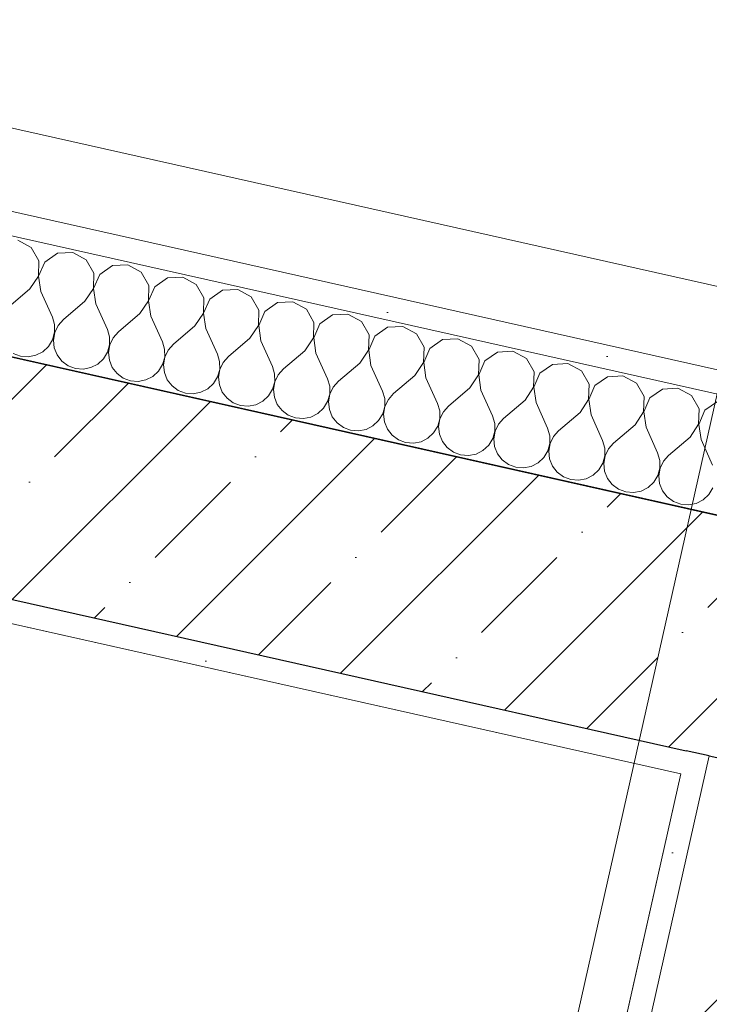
# Model space of a CAD drawing. Header units: millimetres. Extents: x -6990773 to -6682839, y 6117771 to 6220266.
# Tile 79 of 154: x -6942302 to -6941720, y 6146479 to 6147311. Entities that reach past the tile are written whole.
import ezdxf

# ---------------------------------------------------------------- set-up
doc = ezdxf.new("R2010")
doc.units = ezdxf.units.MM
doc.header["$MEASUREMENT"] = 0
for name, color, linetype, lineweight in [('0_Ном._пера__120', 7, 'Continuous', 0), ('АР-Стены_внешние_.АР_Ном._пера__1', 7, 'Continuous', 30), ('АР-Стены_внутренние_пилоны.АР_Ном._пера__1', 7, 'Continuous', 30), ('АР-Стены_Перегородки_межквартирные_200.АР_Ном._пера__1', 7, 'Continuous', 15), ('АР-Чертеж-Размеры.АР_Ном._пера__1', 7, 'Continuous', 0)]:
    doc.layers.add(name, color=color, linetype=linetype, lineweight=lineweight)
for name, color, linetype in [('S - МОП.АР', 7, 'Continuous'), ('АР-Стены_внутренние_пилоны.АР', 7, 'Continuous'), ('АР-Стены_Перегородки_межквартирные_200.АР', 7, 'Continuous'), ('АР-Чертеж-Размеры.АР', 7, 'Continuous')]:
    doc.layers.add(name, color=color, linetype=linetype)
doc.styles.add('РЎР“Р•РќР•Р\xa0Р\x98Р\xa0_РЎРўР\x98Р›Р¬_4', font='GOTHIC.TTF')
doc.dimstyles.new('СГЕНЕРИР_СТИЛЬ__8', dxfattribs={"dimtxt": 150, "dimasz": 237.5, "dimexe": 0.18, "dimexo": 0.0625, "dimgap": 0, "dimtad": 1, "dimdec": 0, "dimzin": 0, "dimdsep": 46, "dimtxsty": 'РЎР“Р•РќР•Р\xa0Р\x98Р\xa0_РЎРўР\x98Р›Р¬_4', "dimblk": 'ARROWHEAD_6', "dimblk1": 'ARROWHEAD_6', "dimblk2": 'ARROWHEAD_6', "dimcen": 0.09, "dimse1": 1, "dimse2": 1, "dimclrd": 7, "dimclre": 7, "dimclrt": 7, "dimazin": 0, "dimtfac": 1, "dimtdec": 4, "dimtmove": 2, "dimatfit": 3, "dimfxl": 1, "dimtolj": 1, "dimtzin": 0, "dimarcsym": 0})
pattern_1 = [(45, (-6338927.19, 6563027.8), (-111.369318, 111.369318), [0, -105, 0, -157.5]), (110, (-6338577.19, 6563027.8), (148.001588, 53.868173), [0, -77, 0, -133])]
pattern_2 = [(45, (-6338927.19, 6562677.8), (-84.852814, 84.852814), []), (45, (-6338969.62, 6562720.22), (-84.852814, 84.852814), [90, -30, 0, -30])]

# ---------------------------------------------------------------- blocks, each defined once
blk = doc.blocks.new('Стена_108_1', base_point=(-6941897.63, 6145442.2))
at = {"layer": 'АР-Стены_Перегородки_межквартирные_200.АР', "linetype": 'Continuous', "lineweight": 0, "true_color": 0x000000}
h = blk.add_hatch(dxfattribs=at)
h.set_pattern_fill('ШТУКАТУРКА__ГИПС_01_0001', color=18, style=0, pattern_type=2)
h.set_pattern_definition(pattern_1)
h.paths.add_polyline_path([(-6941739.66, 6146693.18), (-6941744.04, 6146673.66), (-6941720.15, 6146688.8)])
h = blk.add_hatch(dxfattribs=at)
h.set_pattern_fill('БЛОКИ_БЕТОННЫЕ_ЭФФЕКТИВН_78', color=18, style=0, pattern_type=2)
h.set_pattern_definition([(45, (-6338927.19, 6562677.8), (-127.279217, 127.279217), [])])
h.paths.add_polyline_path([(-6941778.15, 6145517.86), (-6941525.01, 6146644.97), (-6941720.15, 6146688.8), (-6941973.29, 6145561.69)])
h = blk.add_hatch(dxfattribs=at)
h.set_pattern_fill('ШТУКАТУРКА__ГИПС_01_0001', color=18, style=0, pattern_type=2)
h.set_pattern_definition(pattern_1)
h.paths.add_polyline_path([(-6941744.04, 6146673.66), (-6941724.53, 6146669.28), (-6941720.15, 6146688.8)])
h = blk.add_hatch(dxfattribs=at)
h.set_pattern_fill('ШТУКАТУРКА__ГИПС_01_0001', color=18, style=0, pattern_type=2)
h.set_pattern_definition(pattern_1)
h.paths.add_polyline_path([(-6941744.04, 6146673.66), (-6942036.63, 6145370.93), (-6942017.12, 6145366.55), (-6941724.53, 6146669.28)])
at = {"layer": 'АР-Стены_внутренние_пилоны.АР_Ном._пера__1', "color": 7, "linetype": 'Continuous', "lineweight": 30}
blk.add_line((-6941720.15, 6146688.8), (-6941739.66, 6146693.18), dxfattribs=at)
at = {"layer": 'АР-Стены_Перегородки_межквартирные_200.АР_Ном._пера__1', "color": 7, "linetype": 'Continuous', "lineweight": 15}
blk.add_line((-6941720.15, 6146688.8), (-6941973.29, 6145561.69), dxfattribs=at)
at = {"layer": 'АР-Стены_Перегородки_межквартирные_200.АР_Ном._пера__1', "color": 7, "linetype": 'Continuous', "lineweight": 30}
blk.add_line((-6941720.15, 6146688.8), (-6941525.01, 6146644.97), dxfattribs=at)
at = {"layer": 'АР-Стены_Перегородки_межквартирные_200.АР_Ном._пера__1', "color": 7, "linetype": 'Continuous', "lineweight": 0, "flags": 128}
blk.add_lwpolyline([(-6941744.04, 6146673.66), (-6942036.63, 6145370.93)], dxfattribs=at)
blk = doc.blocks.new('Стена_123_1', base_point=(-6944532.34, 6147422.86))
at = {"layer": 'АР-Стены_внутренние_пилоны.АР', "linetype": 'Continuous', "lineweight": 0, "true_color": 0x000000}
h = blk.add_hatch(dxfattribs=at)
h.set_pattern_fill('ЖЕЛЕЗОБЕТОН__PROJECT__0001', color=18, style=0, pattern_type=2)
h.set_pattern_definition(pattern_2)
h.paths.add_polyline_path([(-6944554.25, 6147325.29), (-6941720.15, 6146688.8), (-6941481.18, 6146840.11), (-6944510.42, 6147520.43)])
h = blk.add_hatch(dxfattribs=at)
h.set_pattern_fill('ШТУКАТУРКА__ГИПС_01_0001', color=18, style=0, pattern_type=2)
h.set_pattern_definition(pattern_1)
h.paths.add_polyline_path([(-6941739.66, 6146693.18), (-6944554.25, 6147325.29), (-6944558.63, 6147305.77), (-6941744.04, 6146673.66)])
at = {"layer": 'АР-Стены_внутренние_пилоны.АР_Ном._пера__1', "color": 7, "linetype": 'Continuous', "lineweight": 30}
for p in [(-6944554.25, 6147325.29), (-6941720.15, 6146688.8)]:
    blk.add_line(p, (-6941739.66, 6146693.18), dxfattribs=at)
at = {"layer": 'АР-Стены_внутренние_пилоны.АР_Ном._пера__1', "color": 7, "linetype": 'Continuous', "lineweight": 30, "flags": 128}
blk.add_lwpolyline([(-6941481.18, 6146840.11), (-6944510.42, 6147520.43)], dxfattribs=at)
at = {"layer": 'АР-Стены_внутренние_пилоны.АР_Ном._пера__1', "color": 7, "linetype": 'Continuous', "lineweight": 0, "flags": 128}
blk.add_lwpolyline([(-6944558.63, 6147305.77), (-6941744.04, 6146673.66)], dxfattribs=at)
blk = doc.blocks.new('Стена_128_1', base_point=(-6941600.66, 6146764.45))
at = {"layer": 'АР-Стены_внутренние_пилоны.АР', "linetype": 'Continuous', "lineweight": 0, "true_color": 0x000000}
h = blk.add_hatch(dxfattribs=at)
h.set_pattern_fill('ЖЕЛЕЗОБЕТОН__PROJECT__0001', color=18, style=0, pattern_type=2)
h.set_pattern_definition(pattern_2)
h.paths.add_polyline_path([(-6941720.15, 6146688.8), (-6941525.01, 6146644.97), (-6941481.18, 6146840.11)])
h = blk.add_hatch(dxfattribs=at)
h.set_pattern_fill('ЖЕЛЕЗОБЕТОН__PROJECT__0001', color=18, style=0, pattern_type=2)
h.set_pattern_definition(pattern_2)
h.paths.add_polyline_path([(-6941525.01, 6146644.97), (-6940842.25, 6146491.64), (-6940817.94, 6146691.16), (-6941481.18, 6146840.11)])
h = blk.add_hatch(dxfattribs=at)
h.set_pattern_fill('ЖЕЛЕЗОБЕТОН__PROJECT__0001', color=18, style=0, pattern_type=2)
h.set_pattern_definition(pattern_2)
h.paths.add_polyline_path([(-6940817.94, 6146691.16), (-6940839.85, 6146593.59), (-6940820.34, 6146589.2), (-6940798.42, 6146686.77)])
at = {"layer": 'АР-Стены_внешние_.АР_Ном._пера__1', "color": 7, "linetype": 'Continuous', "lineweight": 30}
blk.add_line((-6940798.42, 6146686.77), (-6940817.94, 6146691.16), dxfattribs=at)
at = {"layer": 'АР-Стены_внутренние_пилоны.АР_Ном._пера__1', "color": 7, "linetype": 'Continuous', "lineweight": 30, "flags": 128}
for points in [[(-6940817.94, 6146691.16), (-6941481.18, 6146840.11)], [(-6941525.01, 6146644.97), (-6940842.25, 6146491.64)]]:
    blk.add_lwpolyline(points, dxfattribs=at)
at = {"layer": 'АР-Стены_Перегородки_межквартирные_200.АР_Ном._пера__1', "color": 7, "linetype": 'Continuous', "lineweight": 30}
blk.add_line((-6941720.15, 6146688.8), (-6941525.01, 6146644.97), dxfattribs=at)
blk.add_point((-6941481.18, 6146840.11), dxfattribs=at)
blk = doc.blocks.new('*D421', base_point=(-6338927.19, 6562677.79))
at = {"layer": 'АР-Чертеж-Размеры.АР_Ном._пера__1', "color": 7, "linetype": 'Continuous', "lineweight": 0, "transparency": 16777216}
for p, q in [((-6943826.96, 6147333.65), (-6943868.05, 6147150.71)), ((-6943773.48, 6147001.35), (-6943962.62, 6147300.06)), ((-6944096.73, 6147202.07), (-6943639.37, 6147099.35)), ((-6943868.05, 6147150.71), (-6945393.2, 6140360.06)), ((-6945487.77, 6140509.41), (-6945298.63, 6140210.7)), ((-6945621.87, 6140411.42), (-6945164.52, 6140308.7)), ((-6945393.2, 6140360.06), (-6945434.28, 6140177.11))]:
    blk.add_line(p, q, dxfattribs=at)
at = {"layer": 'АР-Чертеж-Размеры.АР_Ном._пера__1', "color": 7, "lineweight": 0, "transparency": 16777216, "insert": (-6944595.86, 6144047.08), "char_height": 150, "attachment_point": 7, "rotation": 77.34172, "style": 'РЎР“Р•РќР•Р\xa0Р\x98Р\xa0_РЎРўР\x98Р›Р¬_4'}
blk.add_mtext('\\A1;{\\pql;\\fCentury Gothic|b0|i0|c204|p0;\\W1.000000;6\xa0960}', dxfattribs=at)
blk = doc.blocks.new('ARROWHEAD_6')
at = {"color": 0, "linetype": 'Continuous', "lineweight": 0}
for p, q in [((-0.5, -0.5), (0.5, 0.5)), ((0, 0), (-1, 0))]:
    blk.add_line(p, q, dxfattribs=at)
blk = doc.blocks.new('*X468', base_point=(-6338927.19, 6562677.79))
at = {"layer": 'АР-Стены_внутренние_пилоны.АР_Ном._пера__1', "color": 7, "linetype": 'Continuous', "lineweight": 0}
for p, q in [((-6942292.72, 6147118.65), (-6942304.15, 6147124.87)), ((-6942286.26, 6147107.36), (-6942292.72, 6147118.65)), ((-6942286.7, 6147094.35), (-6942286.26, 6147107.36)), ((-6942270.68, 6147113.7), (-6942281.35, 6147106.26)), ((-6942257.69, 6147114.43), (-6942270.68, 6147113.7)), ((-6942246.26, 6147108.22), (-6942257.69, 6147114.43)), ((-6942239.8, 6147096.92), (-6942246.26, 6147108.22)), ((-6942281.35, 6147106.26), (-6942286.51, 6147094.31)), ((-6942224.22, 6147103.27), (-6942234.89, 6147095.82)), ((-6942211.23, 6147104), (-6942224.22, 6147103.27)), ((-6942199.79, 6147097.78), (-6942211.23, 6147104)), ((-6942293.91, 6147083.52), (-6942286.7, 6147094.35)), ((-6942286.51, 6147094.31), (-6942284.62, 6147081.44)), ((-6942240.24, 6147083.92), (-6942239.8, 6147096.92)), ((-6942234.89, 6147095.82), (-6942240.05, 6147083.87)), ((-6942193.33, 6147086.49), (-6942199.79, 6147097.78)), ((-6942177.76, 6147092.83), (-6942188.43, 6147085.38)), ((-6942164.77, 6147093.56), (-6942177.76, 6147092.83)), ((-6942153.33, 6147087.35), (-6942164.77, 6147093.56)), ((-6942293.91, 6147083.52), (-6942312.03, 6147068.07)), ((-6942247.45, 6147073.09), (-6942240.24, 6147083.92)), ((-6942240.05, 6147083.87), (-6942238.16, 6147071)), ((-6942193.78, 6147073.48), (-6942193.33, 6147086.49)), ((-6942188.43, 6147085.38), (-6942193.59, 6147073.44)), ((-6942146.87, 6147076.05), (-6942153.33, 6147087.35)), ((-6942131.3, 6147082.4), (-6942141.97, 6147074.95)), ((-6942118.3, 6147083.12), (-6942131.3, 6147082.4)), ((-6942106.87, 6147076.91), (-6942118.3, 6147083.12)), ((-6942284.62, 6147081.44), (-6942274.86, 6147059.72)), ((-6942147.32, 6147063.05), (-6942146.87, 6147076.05)), ((-6942141.97, 6147074.95), (-6942147.13, 6147063)), ((-6942100.41, 6147065.62), (-6942106.87, 6147076.91)), ((-6942247.45, 6147073.09), (-6942265.57, 6147057.63)), ((-6942238.16, 6147071), (-6942228.4, 6147049.28)), ((-6942200.99, 6147062.65), (-6942193.78, 6147073.48)), ((-6942193.59, 6147073.44), (-6942191.7, 6147060.56)), ((-6942100.85, 6147052.61), (-6942100.41, 6147065.62)), ((-6942084.84, 6147071.96), (-6942095.51, 6147064.51)), ((-6942071.84, 6147072.69), (-6942084.84, 6147071.96)), ((-6942060.41, 6147066.48), (-6942071.84, 6147072.69)), ((-6942053.95, 6147055.18), (-6942060.41, 6147066.48)), ((-6942273.02, 6147053.41), (-6942274.86, 6147059.72)), ((-6942265.57, 6147057.63), (-6942269.93, 6147052.72)), ((-6942200.99, 6147062.65), (-6942219.1, 6147047.2)), ((-6942191.7, 6147060.56), (-6942181.94, 6147038.85)), ((-6942154.53, 6147052.22), (-6942147.32, 6147063.05)), ((-6942147.13, 6147063), (-6942145.24, 6147050.13)), ((-6942095.51, 6147064.51), (-6942100.67, 6147052.57)), ((-6942038.37, 6147061.53), (-6942049.04, 6147054.08)), ((-6942025.38, 6147062.25), (-6942038.37, 6147061.53)), ((-6942013.95, 6147056.04), (-6942025.38, 6147062.25)), ((-6942272.97, 6147046.85), (-6942273.02, 6147053.41)), ((-6942269.93, 6147052.72), (-6942272.78, 6147046.8)), ((-6942226.55, 6147042.98), (-6942228.4, 6147049.28)), ((-6942154.53, 6147052.22), (-6942172.64, 6147036.76)), ((-6942145.24, 6147050.13), (-6942135.47, 6147028.41)), ((-6942108.07, 6147041.78), (-6942100.85, 6147052.61)), ((-6942100.67, 6147052.57), (-6942098.78, 6147039.69)), ((-6942054.39, 6147042.17), (-6942053.95, 6147055.18)), ((-6942049.04, 6147054.08), (-6942054.21, 6147042.13)), ((-6942007.49, 6147044.74), (-6942013.95, 6147056.04)), ((-6941991.91, 6147051.09), (-6942002.58, 6147043.64)), ((-6941978.92, 6147051.82), (-6941991.91, 6147051.09)), ((-6941967.49, 6147045.6), (-6941978.92, 6147051.82)), ((-6942278.13, 6147034.9), (-6942274.72, 6147040.51)), ((-6942274.72, 6147040.51), (-6942272.97, 6147046.85)), ((-6942272.78, 6147046.8), (-6942273.91, 6147040.33)), ((-6942226.51, 6147036.41), (-6942226.55, 6147042.98)), ((-6942223.47, 6147042.29), (-6942226.32, 6147036.37)), ((-6942219.1, 6147047.2), (-6942223.47, 6147042.29)), ((-6942108.07, 6147041.78), (-6942126.18, 6147026.33)), ((-6942061.61, 6147031.34), (-6942054.39, 6147042.17)), ((-6942054.21, 6147042.13), (-6942052.31, 6147029.26)), ((-6942007.93, 6147031.74), (-6942007.49, 6147044.74)), ((-6942002.58, 6147043.64), (-6942007.74, 6147031.7)), ((-6941961.03, 6147034.31), (-6941967.49, 6147045.6)), ((-6941945.45, 6147040.66), (-6941956.12, 6147033.21)), ((-6941932.46, 6147041.38), (-6941945.45, 6147040.66)), ((-6941921.02, 6147035.17), (-6941932.46, 6147041.38)), ((-6942282.95, 6147030.43), (-6942278.13, 6147034.9)), ((-6942273.91, 6147040.33), (-6942273.22, 6147033.8)), ((-6942273.22, 6147033.8), (-6942270.78, 6147027.7)), ((-6942228.25, 6147030.08), (-6942226.51, 6147036.41)), ((-6942226.32, 6147036.37), (-6942227.45, 6147029.9)), ((-6942180.09, 6147032.54), (-6942181.94, 6147038.85)), ((-6942180.04, 6147025.97), (-6942180.09, 6147032.54)), ((-6942172.64, 6147036.76), (-6942177, 6147031.85)), ((-6942098.78, 6147039.69), (-6942089.01, 6147017.98)), ((-6941961.47, 6147021.3), (-6941961.03, 6147034.31)), ((-6941956.12, 6147033.21), (-6941961.28, 6147021.26)), ((-6941914.56, 6147023.87), (-6941921.02, 6147035.17)), ((-6942307.94, 6147029.04), (-6942301.79, 6147026.73)), ((-6942301.79, 6147026.73), (-6942295.24, 6147026.18)), ((-6942295.24, 6147026.18), (-6942288.8, 6147027.45)), ((-6942288.8, 6147027.45), (-6942282.95, 6147030.43)), ((-6942270.78, 6147027.7), (-6942266.76, 6147022.5)), ((-6942236.48, 6147020), (-6942231.67, 6147024.46)), ((-6942231.67, 6147024.46), (-6942228.25, 6147030.08)), ((-6942227.45, 6147029.9), (-6942226.76, 6147023.36)), ((-6942181.79, 6147019.64), (-6942180.04, 6147025.97)), ((-6942179.86, 6147025.93), (-6942180.98, 6147019.46)), ((-6942177, 6147031.85), (-6942179.86, 6147025.93)), ((-6942133.63, 6147022.11), (-6942135.47, 6147028.41)), ((-6942126.18, 6147026.33), (-6942130.54, 6147021.41)), ((-6942061.61, 6147031.34), (-6942079.72, 6147015.89)), ((-6942052.31, 6147029.26), (-6942042.55, 6147007.54)), ((-6942015.15, 6147020.91), (-6942007.93, 6147031.74)), ((-6942007.74, 6147031.7), (-6942005.85, 6147018.82)), ((-6941915.01, 6147010.87), (-6941914.56, 6147023.87)), ((-6941898.99, 6147030.22), (-6941909.66, 6147022.77)), ((-6941886, 6147030.95), (-6941898.99, 6147030.22)), ((-6941874.56, 6147024.73), (-6941886, 6147030.95)), ((-6941868.1, 6147013.44), (-6941874.56, 6147024.73)), ((-6942266.76, 6147022.5), (-6942261.48, 6147018.6)), ((-6942261.48, 6147018.6), (-6942255.33, 6147016.29)), ((-6942255.33, 6147016.29), (-6942248.78, 6147015.75)), ((-6942248.78, 6147015.75), (-6942242.34, 6147017.02)), ((-6942242.34, 6147017.02), (-6942236.48, 6147020)), ((-6942226.76, 6147023.36), (-6942224.32, 6147017.26)), ((-6942224.32, 6147017.26), (-6942220.3, 6147012.07)), ((-6942185.21, 6147014.03), (-6942181.79, 6147019.64)), ((-6942180.98, 6147019.46), (-6942180.3, 6147012.93)), ((-6942135.33, 6147009.21), (-6942133.58, 6147015.54)), ((-6942133.4, 6147015.5), (-6942134.52, 6147009.03)), ((-6942133.58, 6147015.54), (-6942133.63, 6147022.11)), ((-6942130.54, 6147021.41), (-6942133.4, 6147015.5)), ((-6942087.17, 6147011.67), (-6942089.01, 6147017.98)), ((-6942079.72, 6147015.89), (-6942084.08, 6147010.98)), ((-6942015.15, 6147020.91), (-6942033.26, 6147005.46)), ((-6942005.85, 6147018.82), (-6941996.09, 6146997.11)), ((-6941968.68, 6147010.47), (-6941961.47, 6147021.3)), ((-6941961.28, 6147021.26), (-6941959.39, 6147008.39)), ((-6941909.66, 6147022.77), (-6941914.82, 6147010.83)), ((-6941852.53, 6147019.78), (-6941863.2, 6147012.34)), ((-6941839.54, 6147020.51), (-6941852.53, 6147019.78)), ((-6941828.1, 6147014.3), (-6941839.54, 6147020.51)), ((-6942220.3, 6147012.07), (-6942215.02, 6147008.16)), ((-6942215.02, 6147008.16), (-6942208.87, 6147005.85)), ((-6942195.88, 6147006.58), (-6942190.02, 6147009.56)), ((-6942190.02, 6147009.56), (-6942185.21, 6147014.03)), ((-6942180.3, 6147012.93), (-6942177.86, 6147006.83)), ((-6942138.74, 6147003.59), (-6942135.33, 6147009.21)), ((-6942134.52, 6147009.03), (-6942133.84, 6147002.49)), ((-6942087.12, 6147005.1), (-6942087.17, 6147011.67)), ((-6942084.08, 6147010.98), (-6942086.93, 6147005.06)), ((-6942040.71, 6147001.24), (-6942042.55, 6147007.54)), ((-6941968.68, 6147010.47), (-6941986.8, 6146995.02)), ((-6941959.39, 6147008.39), (-6941949.63, 6146986.67)), ((-6941922.22, 6147000.04), (-6941915.01, 6147010.87)), ((-6941914.82, 6147010.83), (-6941912.93, 6146997.95)), ((-6941868.55, 6147000.43), (-6941868.1, 6147013.44)), ((-6941863.2, 6147012.34), (-6941868.36, 6147000.39)), ((-6941821.64, 6147003), (-6941828.1, 6147014.3)), ((-6941806.07, 6147009.35), (-6941816.74, 6147001.9)), ((-6941793.07, 6147010.07), (-6941806.07, 6147009.35)), ((-6941781.64, 6147003.86), (-6941793.07, 6147010.07)), ((-6942208.87, 6147005.85), (-6942202.32, 6147005.31)), ((-6942202.32, 6147005.31), (-6942195.88, 6147006.58)), ((-6942177.86, 6147006.83), (-6942173.84, 6147001.63)), ((-6942173.84, 6147001.63), (-6942168.56, 6146997.73)), ((-6942149.41, 6146996.14), (-6942143.56, 6146999.13)), ((-6942143.56, 6146999.13), (-6942138.74, 6147003.59)), ((-6942133.84, 6147002.49), (-6942131.4, 6146996.39)), ((-6942088.87, 6146998.77), (-6942087.12, 6147005.1)), ((-6942086.93, 6147005.06), (-6942088.06, 6146998.59)), ((-6942040.66, 6146994.67), (-6942040.71, 6147001.24)), ((-6942037.62, 6147000.54), (-6942040.47, 6146994.63)), ((-6942033.26, 6147005.46), (-6942037.62, 6147000.54)), ((-6941922.22, 6147000.04), (-6941940.34, 6146984.58)), ((-6941875.76, 6146989.6), (-6941868.55, 6147000.43)), ((-6941868.36, 6147000.39), (-6941866.47, 6146987.52)), ((-6941822.09, 6146990), (-6941821.64, 6147003)), ((-6941816.74, 6147001.9), (-6941821.9, 6146989.95)), ((-6941775.18, 6146992.57), (-6941781.64, 6147003.86)), ((-6941759.61, 6146998.91), (-6941770.28, 6146991.46)), ((-6941746.61, 6146999.64), (-6941759.61, 6146998.91)), ((-6941735.18, 6146993.43), (-6941746.61, 6146999.64)), ((-6942168.56, 6146997.73), (-6942162.41, 6146995.42)), ((-6942162.41, 6146995.42), (-6942155.86, 6146994.88)), ((-6942155.86, 6146994.88), (-6942149.41, 6146996.14)), ((-6942131.4, 6146996.39), (-6942127.38, 6146991.2)), ((-6942127.38, 6146991.2), (-6942122.09, 6146987.29)), ((-6942097.1, 6146988.69), (-6942092.28, 6146993.16)), ((-6942092.28, 6146993.16), (-6942088.87, 6146998.77)), ((-6942088.06, 6146998.59), (-6942087.38, 6146992.06)), ((-6942087.38, 6146992.06), (-6942084.93, 6146985.96)), ((-6942042.41, 6146988.34), (-6942040.66, 6146994.67)), ((-6942040.47, 6146994.63), (-6942041.6, 6146988.15)), ((-6941994.25, 6146990.8), (-6941996.09, 6146997.11)), ((-6941994.2, 6146984.23), (-6941994.25, 6146990.8)), ((-6941986.8, 6146995.02), (-6941991.16, 6146990.11)), ((-6941912.93, 6146997.95), (-6941903.17, 6146976.24)), ((-6941775.62, 6146979.56), (-6941775.18, 6146992.57)), ((-6941770.28, 6146991.46), (-6941775.44, 6146979.52)), ((-6941728.72, 6146982.13), (-6941735.18, 6146993.43)), ((-6942122.09, 6146987.29), (-6942115.95, 6146984.98)), ((-6942115.95, 6146984.98), (-6942109.4, 6146984.44)), ((-6942109.4, 6146984.44), (-6942102.95, 6146985.71)), ((-6942102.95, 6146985.71), (-6942097.1, 6146988.69)), ((-6942084.93, 6146985.96), (-6942080.92, 6146980.76)), ((-6942050.64, 6146978.25), (-6942045.82, 6146982.72)), ((-6942045.82, 6146982.72), (-6942042.41, 6146988.34)), ((-6942041.6, 6146988.15), (-6942040.92, 6146981.62)), ((-6941995.95, 6146977.9), (-6941994.2, 6146984.23)), ((-6941994.01, 6146984.19), (-6941995.14, 6146977.72)), ((-6941991.16, 6146990.11), (-6941994.01, 6146984.19)), ((-6941947.79, 6146980.37), (-6941949.63, 6146986.67)), ((-6941940.34, 6146984.58), (-6941944.7, 6146979.67)), ((-6941875.76, 6146989.6), (-6941893.87, 6146974.15)), ((-6941866.47, 6146987.52), (-6941856.7, 6146965.8)), ((-6941829.3, 6146979.17), (-6941822.09, 6146990)), ((-6941821.9, 6146989.95), (-6941820.01, 6146977.08)), ((-6941713.14, 6146988.48), (-6941723.81, 6146981.03)), ((-6942080.92, 6146980.76), (-6942075.63, 6146976.86)), ((-6942075.63, 6146976.86), (-6942069.48, 6146974.55)), ((-6942069.48, 6146974.55), (-6942062.94, 6146974.01)), ((-6942062.94, 6146974.01), (-6942056.49, 6146975.27)), ((-6942056.49, 6146975.27), (-6942050.64, 6146978.25)), ((-6942040.92, 6146981.62), (-6942038.47, 6146975.52)), ((-6942038.47, 6146975.52), (-6942034.46, 6146970.32)), ((-6941999.36, 6146972.29), (-6941995.95, 6146977.9)), ((-6941995.14, 6146977.72), (-6941994.45, 6146971.18)), ((-6941947.74, 6146973.8), (-6941947.79, 6146980.37)), ((-6941944.7, 6146979.67), (-6941947.55, 6146973.75)), ((-6941901.32, 6146969.93), (-6941903.17, 6146976.24)), ((-6941893.87, 6146974.15), (-6941898.24, 6146969.24)), ((-6941829.3, 6146979.17), (-6941847.41, 6146963.71)), ((-6941820.01, 6146977.08), (-6941810.24, 6146955.36)), ((-6941782.84, 6146968.73), (-6941775.62, 6146979.56)), ((-6941775.44, 6146979.52), (-6941773.55, 6146966.64)), ((-6941729.16, 6146969.13), (-6941728.72, 6146982.13)), ((-6941723.81, 6146981.03), (-6941728.97, 6146969.08)), ((-6942034.46, 6146970.32), (-6942029.17, 6146966.42)), ((-6942029.17, 6146966.42), (-6942023.02, 6146964.11)), ((-6942010.03, 6146964.84), (-6942004.18, 6146967.82)), ((-6942004.18, 6146967.82), (-6941999.36, 6146972.29)), ((-6941994.45, 6146971.18), (-6941992.01, 6146965.09)), ((-6941952.9, 6146961.85), (-6941949.49, 6146967.46)), ((-6941949.49, 6146967.46), (-6941947.74, 6146973.8)), ((-6941947.55, 6146973.75), (-6941948.68, 6146967.28)), ((-6941948.68, 6146967.28), (-6941947.99, 6146960.75)), ((-6941901.28, 6146963.36), (-6941901.32, 6146969.93)), ((-6941898.24, 6146969.24), (-6941901.09, 6146963.32)), ((-6941854.86, 6146959.49), (-6941856.7, 6146965.8)), ((-6941782.84, 6146968.73), (-6941800.95, 6146953.28)), ((-6941773.55, 6146966.64), (-6941763.78, 6146944.93)), ((-6941736.38, 6146958.3), (-6941729.16, 6146969.13)), ((-6941728.97, 6146969.08), (-6941727.08, 6146956.21)), ((-6942023.02, 6146964.11), (-6942016.48, 6146963.57)), ((-6942016.48, 6146963.57), (-6942010.03, 6146964.84)), ((-6941992.01, 6146965.09), (-6941987.99, 6146959.89)), ((-6941987.99, 6146959.89), (-6941982.71, 6146955.99)), ((-6941963.57, 6146954.4), (-6941957.71, 6146957.38)), ((-6941957.71, 6146957.38), (-6941952.9, 6146961.85)), ((-6941947.99, 6146960.75), (-6941945.55, 6146954.65)), ((-6941903.02, 6146957.03), (-6941901.28, 6146963.36)), ((-6941901.09, 6146963.32), (-6941902.22, 6146956.85)), ((-6941854.81, 6146952.93), (-6941854.86, 6146959.49)), ((-6941851.77, 6146958.8), (-6941854.63, 6146952.88)), ((-6941847.41, 6146963.71), (-6941851.77, 6146958.8)), ((-6941736.38, 6146958.3), (-6941754.49, 6146942.84)), ((-6941982.71, 6146955.99), (-6941976.56, 6146953.68)), ((-6941976.56, 6146953.68), (-6941970.01, 6146953.13)), ((-6941970.01, 6146953.13), (-6941963.57, 6146954.4)), ((-6941945.55, 6146954.65), (-6941941.53, 6146949.45)), ((-6941941.53, 6146949.45), (-6941936.25, 6146945.55)), ((-6941911.25, 6146946.95), (-6941906.44, 6146951.42)), ((-6941906.44, 6146951.42), (-6941903.02, 6146957.03)), ((-6941902.22, 6146956.85), (-6941901.53, 6146950.31)), ((-6941901.53, 6146950.31), (-6941899.09, 6146944.22)), ((-6941856.56, 6146946.59), (-6941854.81, 6146952.93)), ((-6941854.63, 6146952.88), (-6941855.75, 6146946.41)), ((-6941808.4, 6146949.06), (-6941810.24, 6146955.36)), ((-6941808.35, 6146942.49), (-6941808.4, 6146949.06)), ((-6941800.95, 6146953.28), (-6941805.31, 6146948.37)), ((-6941727.08, 6146956.21), (-6941717.32, 6146934.49)), ((-6941936.25, 6146945.55), (-6941930.1, 6146943.24)), ((-6941930.1, 6146943.24), (-6941923.55, 6146942.7)), ((-6941923.55, 6146942.7), (-6941917.11, 6146943.97)), ((-6941917.11, 6146943.97), (-6941911.25, 6146946.95)), ((-6941899.09, 6146944.22), (-6941895.07, 6146939.02)), ((-6941864.79, 6146936.51), (-6941859.98, 6146940.98)), ((-6941859.98, 6146940.98), (-6941856.56, 6146946.59)), ((-6941855.75, 6146946.41), (-6941855.07, 6146939.88)), ((-6941810.1, 6146936.16), (-6941808.35, 6146942.49)), ((-6941808.17, 6146942.45), (-6941809.29, 6146935.98)), ((-6941805.31, 6146948.37), (-6941808.17, 6146942.45)), ((-6941761.94, 6146938.62), (-6941763.78, 6146944.93)), ((-6941754.49, 6146942.84), (-6941758.85, 6146937.93)), ((-6941895.07, 6146939.02), (-6941889.79, 6146935.12)), ((-6941889.79, 6146935.12), (-6941883.64, 6146932.81)), ((-6941883.64, 6146932.81), (-6941877.09, 6146932.26)), ((-6941877.09, 6146932.26), (-6941870.65, 6146933.53)), ((-6941870.65, 6146933.53), (-6941864.79, 6146936.51)), ((-6941855.07, 6146939.88), (-6941852.63, 6146933.78)), ((-6941852.63, 6146933.78), (-6941848.61, 6146928.58)), ((-6941813.51, 6146930.54), (-6941810.1, 6146936.16)), ((-6941809.29, 6146935.98), (-6941808.61, 6146929.44)), ((-6941761.89, 6146932.05), (-6941761.94, 6146938.62)), ((-6941758.85, 6146937.93), (-6941761.7, 6146932.01)), ((-6941848.61, 6146928.58), (-6941843.33, 6146924.68)), ((-6941843.33, 6146924.68), (-6941837.18, 6146922.37)), ((-6941824.18, 6146923.1), (-6941818.33, 6146926.08)), ((-6941818.33, 6146926.08), (-6941813.51, 6146930.54)), ((-6941808.61, 6146929.44), (-6941806.17, 6146923.34)), ((-6941767.05, 6146920.11), (-6941763.64, 6146925.72)), ((-6941763.64, 6146925.72), (-6941761.89, 6146932.05)), ((-6941761.7, 6146932.01), (-6941762.83, 6146925.54)), ((-6941762.83, 6146925.54), (-6941762.15, 6146919.01)), ((-6941837.18, 6146922.37), (-6941830.63, 6146921.83)), ((-6941830.63, 6146921.83), (-6941824.18, 6146923.1)), ((-6941806.17, 6146923.34), (-6941802.15, 6146918.15)), ((-6941802.15, 6146918.15), (-6941796.86, 6146914.24)), ((-6941777.72, 6146912.66), (-6941771.87, 6146915.64)), ((-6941771.87, 6146915.64), (-6941767.05, 6146920.11)), ((-6941762.15, 6146919.01), (-6941759.7, 6146912.91)), ((-6941796.86, 6146914.24), (-6941790.71, 6146911.93)), ((-6941790.71, 6146911.93), (-6941784.17, 6146911.39)), ((-6941784.17, 6146911.39), (-6941777.72, 6146912.66)), ((-6941759.7, 6146912.91), (-6941755.69, 6146907.71)), ((-6941755.69, 6146907.71), (-6941750.4, 6146903.81)), ((-6941725.41, 6146905.21), (-6941720.59, 6146909.67)), ((-6941720.59, 6146909.67), (-6941717.18, 6146915.29)), ((-6941750.4, 6146903.81), (-6941744.25, 6146901.5)), ((-6941744.25, 6146901.5), (-6941737.71, 6146900.96)), ((-6941737.71, 6146900.96), (-6941731.26, 6146902.22)), ((-6941731.26, 6146902.22), (-6941725.41, 6146905.21))]:
    blk.add_line(p, q, dxfattribs=at)
blk = doc.blocks.new('Стена_141_1', base_point=(-6940687.74, 6146723.25))
at = {"layer": 'АР-Стены_внутренние_пилоны.АР', "linetype": 'Continuous', "lineweight": 0, "true_color": 0x000000}
h = blk.add_hatch(dxfattribs=at)
h.set_pattern_fill('ШТУКАТУРКА__ГИПС_01_0001', color=18, style=0, pattern_type=2)
h.set_pattern_definition(pattern_1)
h.paths.add_polyline_path([(-6942855.12, 6147251.06), (-6940796.06, 6146788.58), (-6940791.68, 6146808.09), (-6942850.74, 6147270.57)])
at = {"layer": 'АР-Стены_внутренние_пилоны.АР_Ном._пера__1', "color": 7, "linetype": 'Continuous', "lineweight": 0}
blk.add_line((-6940796.06, 6146788.58), (-6942855.12, 6147251.06), dxfattribs=at)
at = {"layer": 'АР-Стены_внутренние_пилоны.АР_Ном._пера__1', "color": 7, "linetype": 'Continuous', "lineweight": 0, "flags": 128}
for points in [[(-6948701.04, 6148461.6), (-6940817.97, 6146691.01)], [(-6940791.68, 6146808.09), (-6942850.74, 6147270.57)]]:
    blk.add_lwpolyline(points, dxfattribs=at)
at = {"layer": 'АР-Стены_внутренние_пилоны.АР', "color": 7, "lineweight": 0}
blk.add_blockref('*X468', (-6338927.19, 6562677.79), dxfattribs=at)

msp = doc.modelspace()

# ---------------------------------------------------------------- linework, layer by layer
at = {"layer": '0_Ном._пера__120', "color": 7, "linetype": 'Continuous', "lineweight": 0}
msp.add_lwpolyline([(-6942682.57, 6147303.4), (-6941693.97, 6147081.37), (-6941923.69, 6146058.56)], dxfattribs=at)
at = {"layer": 'S - МОП.АР', "color": 254, "linetype": 'Continuous', "lineweight": 0, "true_color": 0xd1c7d6, "flags": 128}
msp.add_lwpolyline([(-6945710.62, 6141743.23), (-6945991.09, 6140494.35), (-6942956.71, 6139812.83), (-6942628, 6141276.43), (-6941798.2, 6141090.07), (-6941389.56, 6142909.69), (-6941653.86, 6142969.04), (-6941163.1, 6145154.24), (-6942041, 6145351.41), (-6941744.04, 6146673.66), (-6944466.04, 6147284.98), (-6945327.1, 6143450.78), (-6945534.23, 6142528.61)], close=True, dxfattribs=at)

# ---------------------------------------------------------------- block references
at = {"layer": 'АР-Стены_внутренние_пилоны.АР', "color": 7, "lineweight": 0}
for name, p in [('Стена_141_1', (-6940687.74, 6146723.25)), ('Стена_123_1', (-6944532.34, 6147422.86)), ('Стена_128_1', (-6941600.66, 6146764.45))]:
    msp.add_blockref(name, p, dxfattribs=at)
at = {"layer": 'АР-Стены_Перегородки_межквартирные_200.АР', "color": 7, "lineweight": 0}
msp.add_blockref('Стена_108_1', (-6941897.63, 6145442.2), dxfattribs=at)

# ---------------------------------------------------------------- dimensions: what is measured, and where the dimension line sits
at = {"layer": 'АР-Чертеж-Размеры.АР', "color": 7, "linetype": 'Continuous', "lineweight": 0}
dim = msp.add_linear_dim(base=(-6945393.2, 6140360.06), p1=(-6941744.04, 6146673.66), p2=(-6943513.26, 6139937.83), angle=257.34172, dimstyle='СГЕНЕРИР_СТИЛЬ__8', dxfattribs=at)
dim.commit()
dim.dimension.update_dxf_attribs({"geometry": '*D421', "text_midpoint": (-6944612.65, 6144314.57), "dimtype": 160, "text_rotation": 77.34172})

doc.saveas('drawing.dxf')
